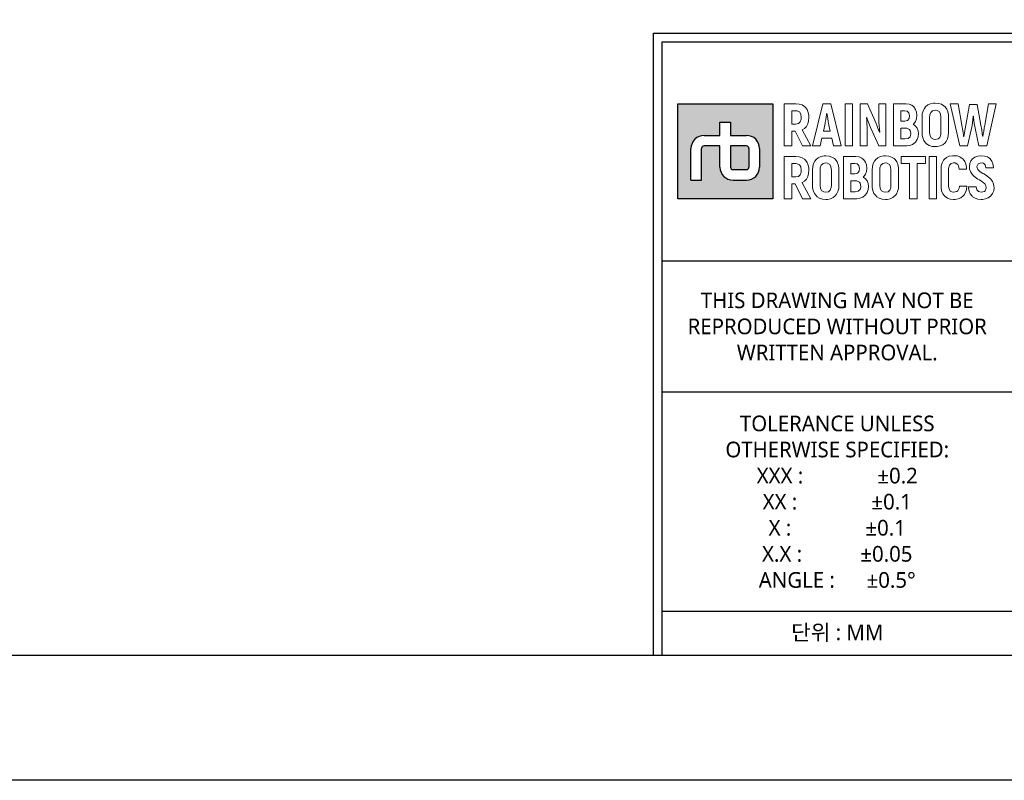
# Model space of a CAD drawing. Header units: millimetres. Extents: x 0 to 5219, y 0 to 2970.
# Tile 152 of 229: x 2539 to 3328, y 0 to 608. Entities that reach past the tile are written whole.
import ezdxf
from ezdxf.enums import TextEntityAlignment as Align

# ---------------------------------------------------------------- set-up
doc = ezdxf.new("R2010")
doc.units = ezdxf.units.MM
doc.header["$LTSCALE"] = 0.2
doc.layers.add('05_Section Line', color=3, linetype='Continuous')
doc.layers.add('09_Table Line', color=2, linetype='Continuous')
doc.layers.add('14_Mark', color=7, linetype='Continuous', true_color=0xe03c31)
doc.styles.add('Rainbow-5.0 Style', font='malgunsl.ttf')

# ---------------------------------------------------------------- blocks, each defined once
blk = doc.blocks.new('A$C869fea471123')
at = {"layer": '14_Mark'}
h = blk.add_hatch(color=256, dxfattribs=at)
h.dxf.hatch_style = 1
h.paths.add_polyline_path([(628.43, 108.24), (613.24, 108.24), (613.24, 93.05), (628.43, 93.05)])
h.paths.add_polyline_path([(626.32, 101.07), (626.32, 98.1, -0.414214), (624.22, 96), (622.09, 96, -0.414214), (619.99, 98.1), (619.99, 101.49), (617.46, 101.49, 0.414214), (617.04, 101.07), (617.04, 96), (615.35, 96), (615.35, 101.07, -0.414214), (617.45, 103.17), (619.99, 103.17), (619.99, 105.28), (621.68, 105.28), (621.68, 103.17), (624.22, 103.17, -0.414214)], flags=16)
h.paths.add_polyline_path([(624.63, 101.07), (624.63, 98.11, -0.414214), (624.21, 97.69), (622.1, 97.69, -0.414214), (621.68, 98.11), (621.68, 101.49), (624.21, 101.49, -0.414214)], flags=0)
h = blk.add_hatch(color=256, dxfattribs=at)
h.dxf.hatch_style = 1
h.paths.add_polyline_path([(624.63, 101.07, 0.414214), (624.21, 101.49), (621.68, 101.49), (621.68, 98.11, 0.414214), (622.1, 97.69), (624.21, 97.69, 0.414214), (624.63, 98.11)])
blk.add_lwpolyline([(0, 594), (841, 594), (841, 0), (0, 0)], close=True)
at = {"lineweight": 0}
for points in [[(632.14, 108.23), (630.29, 108.23), (630.29, 101.49), (631.47, 101.49), (631.47, 103.84), (632.01, 103.84)], [(633.93, 107.3), (633.68, 107.66), (633.53, 107.8), (633.14, 108.04), (632.67, 108.18), (632.14, 108.23)], [(633.84, 104.62), (634.05, 105.02), (634.17, 105.5), (634.21, 106.05), (634.2, 106.36), (634.11, 106.86), (633.93, 107.3)], [(637.73, 108.23), (636.45, 108.23), (634.8, 101.49), (636.03, 101.49), (636.3, 102.71), (637.87, 102.71)], [(637.87, 102.71), (638.15, 101.49), (639.38, 101.49), (637.73, 108.23)], [(643.59, 108.23), (642.41, 108.23), (642.41, 101.49), (643.57, 101.49), (643.57, 103.53), (643.57, 104.03), (643.55, 104.54), (643.52, 105.04), (643.49, 105.55), (643.43, 106.03), (643.46, 106.06)], [(645.53, 103.68), (645.48, 103.81), (645.28, 104.34), (645.16, 104.65), (644.99, 105.06), (643.59, 108.23)], [(645.39, 101.49), (646.56, 101.49), (646.56, 108.23)], [(646.56, 108.23), (645.39, 108.23), (645.39, 106.18), (645.4, 105.74), (645.42, 105.25), (645.45, 104.75), (645.5, 104.23), (645.56, 103.71), (645.53, 103.68)], [(649.73, 108.23), (647.76, 108.23), (647.76, 101.49), (649.79, 101.49), (649.89, 101.49), (650.4, 101.57), (650.83, 101.74), (651.22, 102.03), (651.28, 102.1), (651.54, 102.49)], [(651.29, 107.34), (651.02, 107.72), (650.69, 107.99), (650.25, 108.17), (649.73, 108.23)], [(651.28, 105.39), (651.45, 105.83), (651.51, 106.36), (651.51, 106.37), (651.45, 106.89), (651.29, 107.34)], [(654.46, 108.34), (654.17, 108.33), (653.68, 108.23), (653.25, 108.04), (652.9, 107.74), (652.71, 107.5), (652.5, 107.08), (652.37, 106.61), (652.34, 106.06), (652.34, 103.66), (652.35, 103.28), (652.46, 102.78), (652.63, 102.34)], [(652.63, 102.34), (652.9, 101.98), (653.07, 101.81), (653.46, 101.57), (653.93, 101.42), (654.46, 101.38), (654.75, 101.39), (655.24, 101.49), (655.66, 101.68), (656.02, 101.98), (656.21, 102.22), (656.41, 102.63), (656.54, 103.11), (656.58, 103.66), (656.58, 106.06), (656.56, 106.44), (656.46, 106.94), (656.28, 107.37)], [(654.46, 102.52), (654.16, 102.55), (653.83, 102.75), (653.63, 103.12), (653.55, 103.66), (653.55, 106.06), (653.58, 106.44), (653.74, 106.86), (654.03, 107.11), (654.46, 107.2)], [(656.28, 107.37), (656.02, 107.74), (655.84, 107.9), (655.45, 108.15), (654.99, 108.3), (654.46, 108.34)], [(654.46, 107.2), (654.75, 107.17), (655.09, 106.97), (655.29, 106.6), (655.36, 106.06), (655.36, 103.66), (655.33, 103.29), (655.17, 102.86), (654.89, 102.61), (654.46, 102.52)], [(658.09, 108.23), (656.86, 108.23), (658.37, 101.49)], [(658.99, 102.97), (658.95, 103.22), (658.89, 103.66), (658.8, 104.19), (658.69, 104.81), (658.09, 108.23)], [(661.16, 108.13), (659.91, 108.13), (659.32, 104.83), (659.22, 104.24), (659.12, 103.61), (659.05, 103.19), (659.02, 102.97), (658.99, 102.97)], [(662.05, 102.97), (662.03, 103.11), (661.97, 103.48), (661.88, 104.05), (661.76, 104.83), (661.16, 108.13)], [(661.44, 101.49), (662.7, 101.49), (664.21, 108.23)], [(664.21, 108.23), (662.99, 108.23), (662.38, 104.81), (662.3, 104.37), (662.2, 103.81), (662.14, 103.35), (662.09, 102.97), (662.05, 102.97)], [(632.13, 107.11), (632.35, 107.08), (632.71, 106.92), (632.93, 106.57), (633.01, 106.05), (632.98, 105.76), (632.84, 105.32), (632.56, 105.05), (632.13, 104.96), (631.47, 104.96)], [(631.47, 104.96), (631.47, 107.11), (632.13, 107.11)], [(636.54, 103.84), (636.81, 105.09), (636.84, 105.21), (636.91, 105.65), (636.99, 106.16), (637.07, 106.75), (637.1, 106.75)], [(637.1, 106.75), (637.14, 106.5), (637.23, 105.88), (637.31, 105.41), (637.37, 105.09), (637.64, 103.84), (636.54, 103.84)], [(643.46, 106.06), (643.49, 105.99), (643.6, 105.68), (643.8, 105.15), (644.09, 104.42), (645.39, 101.49)], [(649.55, 107.11), (649.93, 107.05), (650.22, 106.78), (650.31, 106.3), (650.25, 105.88), (650.01, 105.57), (649.59, 105.46), (648.94, 105.46)], [(648.94, 105.46), (648.94, 107.11), (649.55, 107.11)], [(658.37, 101.49), (659.63, 101.49), (660.19, 104.08), (660.23, 104.26), (660.33, 104.73), (660.4, 105.21), (660.47, 105.73), (660.53, 106.27), (660.56, 106.27)], [(660.56, 106.27), (660.58, 106.07), (660.63, 105.56), (660.69, 105.06), (660.78, 104.57), (660.88, 104.08), (661.44, 101.49)], [(632.01, 103.84), (633.21, 101.49), (634.52, 101.49), (633.15, 104.05)], [(633.15, 104.05), (633.17, 104.06), (633.54, 104.3), (633.84, 104.62)], [(649.6, 104.35), (649.88, 104.32), (650.3, 104.13), (650.43, 103.95), (650.54, 103.46), (650.54, 103.36), (650.41, 102.94), (650.1, 102.69), (649.6, 102.61), (648.94, 102.61)], [(648.94, 102.61), (648.94, 104.35), (649.6, 104.35)], [(651.53, 104.35), (651.3, 104.66), (650.89, 104.95), (651, 105.03), (651.28, 105.39)], [(651.54, 102.49), (651.7, 102.94), (651.76, 103.46), (651.7, 103.89), (651.53, 104.35)], [(632.14, 99.79), (630.29, 99.79), (630.29, 93.05), (631.47, 93.05), (631.47, 95.4), (632.01, 95.4)], [(633.93, 98.86), (633.68, 99.22), (633.53, 99.36), (633.14, 99.6), (632.67, 99.74), (632.14, 99.79)], [(636.92, 99.91), (636.64, 99.89), (636.14, 99.79), (635.72, 99.6), (635.36, 99.3), (635.17, 99.06), (634.96, 98.65), (634.84, 98.17), (634.8, 97.62), (634.8, 95.21), (634.82, 94.83), (634.91, 94.34), (635.1, 93.9)], [(638.74, 98.93), (638.48, 99.3), (638.3, 99.46), (637.91, 99.71), (637.45, 99.86), (636.92, 99.91)], [(641.74, 99.79), (639.77, 99.79), (639.77, 93.05), (641.9, 93.05), (642.4, 93.12), (642.85, 93.3), (643.22, 93.59), (643.29, 93.66), (643.55, 94.04)], [(643.3, 98.9), (643.03, 99.28), (642.69, 99.55), (642.26, 99.73), (641.74, 99.79)], [(646.47, 99.91), (646.18, 99.89), (645.69, 99.79), (645.26, 99.6), (644.91, 99.3), (644.72, 99.06), (644.51, 98.65), (644.39, 98.17), (644.34, 97.62), (644.34, 95.21), (644.36, 94.83), (644.46, 94.34), (644.64, 93.9)], [(648.29, 98.93), (648.02, 99.3), (647.85, 99.46), (647.46, 99.71), (647, 99.86), (646.47, 99.91)], [(657.39, 99.92), (657.21, 99.92), (656.7, 99.83), (656.26, 99.65), (655.91, 99.37), (655.76, 99.19), (655.54, 98.79)], [(657.38, 98.78), (657.63, 98.76), (658.04, 98.54), (658.18, 98.32), (658.29, 97.79), (659.47, 97.79), (659.45, 98.07), (659.34, 98.58), (659.16, 99.02), (658.89, 99.38), (658.78, 99.49), (658.39, 99.73), (657.93, 99.88), (657.39, 99.92)], [(661.82, 99.92), (661.77, 99.92), (661.25, 99.86), (660.8, 99.7), (660.43, 99.44), (660.16, 99.11), (659.98, 98.68), (659.91, 98.17), (659.95, 97.77), (660.12, 97.31), (660.28, 97.03), (660.62, 96.67), (660.84, 96.49), (661.26, 96.19), (661.51, 96.04), (661.92, 95.78), (662.06, 95.69), (662.42, 95.35), (662.47, 95.27), (662.62, 94.82), (662.62, 94.71), (662.42, 94.28), (662.31, 94.19), (661.82, 94.07)], [(663.51, 99.04), (663.24, 99.41), (663.18, 99.46), (662.8, 99.72), (662.35, 99.87), (661.82, 99.92)], [(632.13, 98.66), (632.35, 98.64), (632.71, 98.47), (632.93, 98.12), (633.01, 97.6), (632.98, 97.31), (632.84, 96.88), (632.56, 96.61), (632.13, 96.53), (631.47, 96.53)], [(631.47, 96.53), (631.47, 98.66), (632.13, 98.66)], [(633.84, 96.18), (634.05, 96.58), (634.17, 97.06), (634.21, 97.62), (634.2, 97.91), (634.11, 98.42), (633.93, 98.86)], [(635.1, 93.9), (635.36, 93.54), (635.54, 93.37), (635.93, 93.13), (636.39, 92.98), (636.92, 92.93), (637.2, 92.94), (637.7, 93.05), (638.13, 93.24), (638.48, 93.54), (638.66, 93.78), (638.88, 94.19), (638.99, 94.67), (639.04, 95.21), (639.04, 97.62), (639.02, 98), (638.92, 98.5), (638.74, 98.93)], [(636.92, 94.08), (636.62, 94.12), (636.29, 94.32), (636.08, 94.68), (636.02, 95.21), (636.02, 97.62), (636.05, 98), (636.2, 98.42), (636.5, 98.68), (636.92, 98.76)], [(636.92, 98.76), (637.21, 98.72), (637.55, 98.53), (637.75, 98.16), (637.82, 97.62), (637.82, 95.21), (637.79, 94.85), (637.63, 94.42), (637.34, 94.16), (636.92, 94.08)], [(641.56, 98.67), (641.93, 98.6), (642.22, 98.34), (642.32, 97.87), (642.26, 97.45), (642.02, 97.12), (641.59, 97.02), (640.95, 97.02)], [(640.95, 97.02), (640.95, 98.67), (641.56, 98.67)], [(643.29, 96.95), (643.46, 97.39), (643.52, 97.91), (643.52, 97.93), (643.46, 98.45), (643.3, 98.9)], [(644.64, 93.9), (644.91, 93.54), (645.09, 93.37), (645.48, 93.13), (645.94, 92.98), (646.47, 92.93), (646.75, 92.94), (647.24, 93.05), (647.67, 93.24), (648.02, 93.54), (648.22, 93.78), (648.42, 94.19), (648.55, 94.67), (648.58, 95.21), (648.58, 97.62), (648.57, 98), (648.47, 98.5), (648.29, 98.93)], [(646.47, 94.08), (646.17, 94.12), (645.84, 94.32), (645.63, 94.68), (645.56, 95.21), (645.56, 97.62), (645.59, 98), (645.75, 98.42), (646.04, 98.68), (646.47, 98.76)], [(646.47, 98.76), (646.76, 98.72), (647.1, 98.53), (647.3, 98.16), (647.36, 97.62), (647.36, 95.21), (647.34, 94.85), (647.18, 94.42), (646.89, 94.16), (646.47, 94.08)], [(655.54, 98.79), (655.42, 98.32), (655.37, 97.77), (655.37, 95.07), (655.38, 94.79), (655.47, 94.28), (655.64, 93.84), (655.91, 93.49), (656.02, 93.39), (656.4, 93.14), (656.86, 92.98), (657.39, 92.93), (657.62, 92.94), (658.13, 93.03), (658.56, 93.2), (658.92, 93.48), (659.06, 93.64), (659.29, 94.04)], [(657.39, 94.08), (657.29, 94.08), (656.9, 94.22), (656.67, 94.55), (656.59, 95.07), (656.59, 97.9), (656.71, 98.39), (656.97, 98.68), (657.38, 98.78)], [(663.62, 93.87), (663.8, 94.31), (663.86, 94.81), (663.84, 95.13), (663.71, 95.6), (663.61, 95.8), (663.32, 96.19), (663.17, 96.33), (662.78, 96.64), (662.63, 96.75), (662.2, 97), (662.08, 97.07), (661.66, 97.34), (661.63, 97.36), (661.26, 97.7), (661.11, 98.15), (661.12, 98.18), (661.31, 98.6), (661.35, 98.64), (661.82, 98.78)], [(661.82, 98.78), (662.15, 98.72), (662.44, 98.46), (662.55, 97.98), (663.76, 97.98), (663.75, 98.07), (663.68, 98.6), (663.51, 99.04)], [(633.15, 95.61), (633.17, 95.62), (633.54, 95.86), (633.84, 96.18)], [(643.54, 95.91), (643.3, 96.22), (642.9, 96.5), (643, 96.59), (643.29, 96.95)], [(632.01, 95.4), (633.21, 93.05), (634.52, 93.05), (633.15, 95.61)], [(641.61, 95.91), (641.9, 95.88), (642.31, 95.69), (642.44, 95.52), (642.55, 95.02), (642.54, 94.91), (642.42, 94.5), (642.11, 94.25), (641.62, 94.17), (640.95, 94.17)], [(640.95, 94.17), (640.95, 95.91), (641.61, 95.91)], [(643.55, 94.04), (643.71, 94.5), (643.76, 95.02), (643.71, 95.46), (643.54, 95.91)], [(659.5, 95.05), (658.31, 95.05), (658.26, 94.71), (658.05, 94.32), (657.88, 94.19), (657.39, 94.08)], [(659.29, 94.04), (659.43, 94.5), (659.5, 95.05)], [(660.98, 94.96), (659.78, 94.96), (659.78, 94.76), (659.87, 94.25), (660.06, 93.81), (660.34, 93.45), (660.43, 93.36), (660.82, 93.11), (661.28, 92.96), (661.82, 92.92), (661.99, 92.92), (662.5, 93), (662.94, 93.17), (663.31, 93.45), (663.33, 93.48), (663.62, 93.87)], [(661.82, 94.07), (661.79, 94.07), (661.35, 94.18), (661.08, 94.47), (660.98, 94.96)]]:
    blk.add_lwpolyline(points, dxfattribs=at)
for points in [[(640.03, 108.23), (641.21, 108.23), (641.21, 101.49), (640.03, 101.49), (640.03, 108.23)], [(652.9, 99.79), (648.98, 99.79), (648.98, 98.66), (650.33, 98.66), (650.33, 93.05), (651.55, 93.05), (651.55, 98.66), (652.9, 98.66)], [(653.46, 99.79), (654.65, 99.79), (654.65, 93.05), (653.46, 93.05), (653.46, 99.79)]]:
    blk.add_lwpolyline(points, close=True, dxfattribs=at)
at = {"layer": '05_Section Line', "linetype": 'Continuous'}
for q in [(820.98, 119.54), (609.32, 20.02)]:
    blk.add_line((609.32, 119.54), q, dxfattribs=at)
blk.add_lwpolyline([(820.98, 20.02), (820.98, 574.68), (20.02, 574.68), (20.02, 20.02)], close=True, dxfattribs=at)
at = {"layer": '09_Table Line'}
for p, q in [((610.73, 83.1), (610.73, 118.14)), ((610.73, 118.14), (666.79, 118.14)), ((610.73, 83.1), (666.79, 83.1)), ((610.73, 62.07), (610.73, 83.1)), ((666.79, 62.07), (610.73, 62.07)), ((610.73, 46.89), (610.73, 62.07)), ((610.73, 20.02), (610.73, 46.89)), ((666.79, 27.03), (610.73, 27.03)), ((610.73, 20.02), (666.79, 20.02))]:
    blk.add_line(p, q, dxfattribs=at)
at = {"layer": '14_Mark'}
for p, q in [((619.99, 103.17), (619.99, 105.28)), ((619.99, 105.28), (621.68, 105.28)), ((621.68, 105.28), (621.68, 103.17)), ((617.45, 103.17), (619.99, 103.17)), ((621.68, 103.17), (624.22, 103.17)), ((615.35, 96), (615.35, 101.07)), ((617.04, 96), (617.04, 101.07)), ((619.99, 101.49), (617.46, 101.49)), ((619.99, 98.1), (619.99, 101.49)), ((624.21, 101.49), (621.68, 101.49)), ((621.68, 101.49), (621.68, 98.11)), ((624.63, 101.07), (624.63, 98.11)), ((626.32, 101.07), (626.32, 98.1)), ((622.1, 97.69), (624.21, 97.69)), ((615.35, 96), (617.04, 96)), ((622.09, 96), (624.22, 96))]:
    blk.add_line(p, q, dxfattribs=at)
blk.add_lwpolyline([(613.24, 108.24), (628.43, 108.24), (628.43, 93.05), (613.24, 93.05)], close=True, dxfattribs=at)
for centre, radius, start, end in [((617.45, 101.07), 2.1, 90, 180), ((624.22, 101.07), 2.1, 0, 90), ((617.46, 101.07), 0.42, 90, 180), ((624.21, 101.07), 0.42, 0, 90), ((622.09, 98.1), 2.1, 180, 270), ((622.1, 98.11), 0.42, 180, 270), ((624.21, 98.11), 0.42, 270, 0), ((624.22, 98.1), 2.1, 270, 0)]:
    blk.add_arc(centre, radius, start, end, dxfattribs=at)
at = {"color": 2, "linetype": 'Continuous', "char_height": 2.503, "width": 56.0667, "attachment_point": 5, "style": 'Rainbow-5.0 Style'}
for s, insert in [('{\\C256;THIS DRAWING MAY NOT BE \\PREPRODUCED WITHOUT PRIOR \\PWRITTEN APPROVAL.}', (638.76, 72.59)), ('{\\C256;TOLERANCE UNLESS \\POTHERWISE SPECIFIED:\\PXXX :              %%P0.2\\PXX :              %%P0.1  \\PX :              %%P0.1\\PX.X :           %%P0.05\\PANGLE :      %%P0.5%%D}', (638.76, 44.55)), ('{\\C256;단위 : MM}', (638.76, 23.53))]:
    blk.add_mtext(s, dxfattribs=dict(at, insert=insert))
at = {"linetype": 'Continuous', "style": 'Rainbow-5.0 Style'}
for tag, p in [('PART_NAME', (743.88, 109.38)), ('DRAWING_NO', (729.87, 91.86)), ('REV', (803.46, 91.86)), ('제도', (768.41, 74.2)), ('DATE_1', (803.46, 74.2)), ('SCALE', (680.81, 69.08)), ('MATERIAL', (722.86, 69.08)), ('검도', (768.41, 60.18)), ('DATE_2', (803.46, 60.18)), ('승인', (768.41, 46.17)), ('DATE_3', (803.46, 46.17)), ('REFERENCE', (722.86, 41.05)), ('PAGE', (768.41, 32.29))]:
    blk.add_attdef(tag, text='', height=5.01, dxfattribs=at).set_placement(p, align=Align.MIDDLE_CENTER)

msp = doc.modelspace()

# ---------------------------------------------------------------- block references
at = {"xscale": 5, "yscale": 5, "zscale": 5}
msp.add_blockref('A$C869fea471123', (0, 0), dxfattribs=at)

doc.saveas('drawing.dxf')
